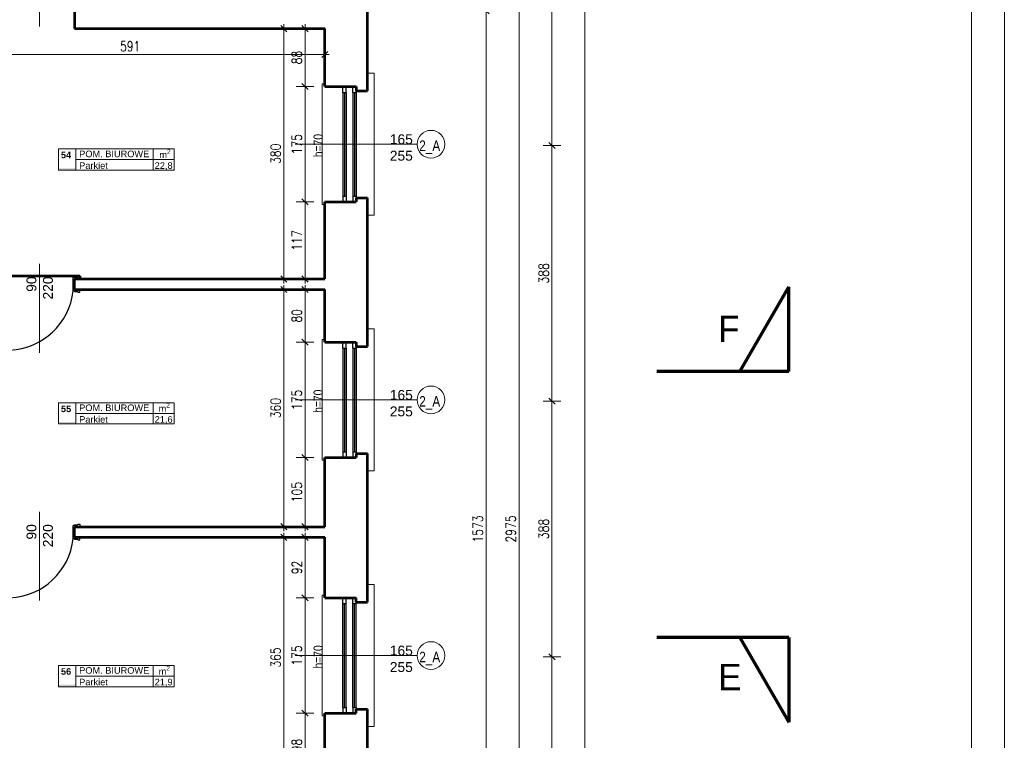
# Model space of a CAD drawing. Header units: millimetres. Extents: x 56977 to 67992, y 30187 to 42235.
# Tile 129 of 130: x 66497 to 67992, y 39825 to 40919. Entities that reach past the tile are written whole.
import ezdxf

# ---------------------------------------------------------------- set-up
doc = ezdxf.new("R2010")
doc.units = ezdxf.units.MM
doc.header["$MEASUREMENT"] = 0
doc.linetypes.add('Dashed', pattern=[400, 200, -200])
doc.layers.get('0').update_dxf_attribs({"lineweight": 13})
doc.layers.get('DEFPOINTS').update_dxf_attribs({"lineweight": 13})
doc.layers.add('AI-OKNA', color=4, linetype='Continuous')
for name, color, linetype, lineweight in [('AI-OPISY', 3, 'Continuous', 13), ('AI_MURY', 40, 'Continuous', 53), ('AI_WIDOK', 8, 'Continuous', 13), ('Lines', 7, 'Continuous', 13), ('OPISY TABELKI', 30, 'Continuous', 13), ('RAMKA', 1, 'Continuous', 13), ('wymiary', 8, 'Continuous', 13)]:
    doc.layers.add(name, color=color, linetype=linetype, lineweight=lineweight)
doc.styles.add('GENERATED_STYLE_15', font='txt')
doc.styles.add('GENERATED_STYLE_2', font='txt.shx')
doc.styles.get("Standard").update_dxf_attribs({"font": 'txt.shx'})
doc.styles.add('Style-ROMANS', font='ROMANS.shx')
doc.styles.add('WYMIAROWY-08', font='ROMANS.shx', dxfattribs={"width": 0.8})
doc.dimstyles.new('DYBY', dxfattribs={"dimscale": 100, "dimtxt": 0.15, "dimasz": 0.05, "dimexe": 0.05, "dimexo": 0.1, "dimgap": 0.05, "dimtad": 1, "dimdec": 0, "dimdsep": 46, "dimlunit": 5, "dimtxsty": 'WYMIAROWY-08', "dimblk": 'M_STRZ', "dimcen": 0.1, "dimse1": 1, "dimse2": 1, "dimclrd": 7, "dimclre": 7, "dimclrt": 1, "dimadec": 0, "dimazin": 0, "dimtfac": 1, "dimtdec": 0, "dimtmove": 2, "dimatfit": 3, "dimldrblk": 'M_STRZ', "dimfxl": 0, "dimtolj": 1, "dimarcsym": 0})

# ---------------------------------------------------------------- blocks, each defined once
blk = doc.blocks.new('M_STRZ')
for p, q in [((-1.33, 0), (1.33, 0)), ((-0.94, -0.94), (0.94, 0.94)), ((0, 2.66), (0, 0)), ((0, 0), (0, -2.66))]:
    blk.add_line(p, q)
blk = doc.blocks.new('*U284')
at = {"layer": 'DEFPOINTS', "color": 0}
for p in [(66949.5, 40905.1), (66930.5, 40817.1), (66949.5, 40817.1)]:
    blk.add_point(p, dxfattribs=at)
at = {"layer": 'wymiary', "color": 7, "lineweight": -2}
blk.add_line((66930.5, 40900.1), (66930.5, 40822.1), dxfattribs=at)
at = {"layer": 'wymiary', "color": 7, "lineweight": -2, "xscale": 5, "yscale": 5, "zscale": 5}
for p, rotation in [((66930.5, 40905.1), 90), ((66930.5, 40817.1), 270)]:
    blk.add_blockref('M_STRZ', p, dxfattribs=dict(at, rotation=rotation))
at = {"layer": 'wymiary', "color": 1, "insert": (66918, 40861.1), "char_height": 15, "attachment_point": 5, "rotation": 90, "style": 'WYMIAROWY-08'}
blk.add_mtext('88', dxfattribs=at)
blk = doc.blocks.new('*D1817')
at = {"layer": 'DEFPOINTS'}
for p in [(66949.5, 40905.1), (66943, 40871.7), (66930.5, 40817.1), (66949.5, 40817.1)]:
    blk.add_point(p, dxfattribs=at)
at = {"layer": 'wymiary', "color": 7}
blk.add_blockref('*U284', (0, 0), dxfattribs=at)
blk = doc.blocks.new('*U285')
at = {"layer": 'DEFPOINTS', "color": 0}
for p in [(66930.5, 40817.1), (66949.5, 40817.1), (66949.5, 40642.1)]:
    blk.add_point(p, dxfattribs=at)
at = {"layer": 'wymiary', "color": 7, "lineweight": -2}
blk.add_line((66930.5, 40647.1), (66930.5, 40812.1), dxfattribs=at)
at = {"layer": 'wymiary', "color": 7, "lineweight": -2, "xscale": 5, "yscale": 5, "zscale": 5}
for p, rotation in [((66930.5, 40817.1), 90), ((66930.5, 40642.1), 270)]:
    blk.add_blockref('M_STRZ', p, dxfattribs=dict(at, rotation=rotation))
at = {"layer": 'wymiary', "color": 1, "insert": (66918, 40729.6), "char_height": 15, "attachment_point": 5, "rotation": 90, "style": 'WYMIAROWY-08'}
blk.add_mtext('175', dxfattribs=at)
blk = doc.blocks.new('*D1818')
at = {"layer": 'DEFPOINTS'}
for p in [(66930.5, 40817.1), (66949.5, 40817.1), (66918, 40714.1), (66949.5, 40642.1)]:
    blk.add_point(p, dxfattribs=at)
at = {"layer": 'wymiary', "color": 7}
blk.add_blockref('*U285', (0, 0), dxfattribs=at)
blk = doc.blocks.new('*U286')
at = {"layer": 'DEFPOINTS', "color": 0}
for p in [(66949.5, 40905.1), (66776.1, 40525.1), (66898.3, 40525.1)]:
    blk.add_point(p, dxfattribs=at)
at = {"layer": 'wymiary', "color": 7, "lineweight": -2}
blk.add_line((66898.3, 40900.1), (66898.3, 40530.1), dxfattribs=at)
at = {"layer": 'wymiary', "color": 7, "lineweight": -2, "xscale": 5, "yscale": 5, "zscale": 5}
for p, rotation in [((66898.3, 40905.1), 90), ((66898.3, 40525.1), 270)]:
    blk.add_blockref('M_STRZ', p, dxfattribs=dict(at, rotation=rotation))
at = {"layer": 'wymiary', "color": 1, "insert": (66885.8, 40715.1), "char_height": 15, "attachment_point": 5, "rotation": 90, "style": 'WYMIAROWY-08'}
blk.add_mtext('380', dxfattribs=at)
blk = doc.blocks.new('*D1819')
at = {"layer": 'DEFPOINTS'}
for p in [(66949.5, 40905.1), (66910.8, 40731.4), (66776.1, 40525.1), (66898.3, 40525.1)]:
    blk.add_point(p, dxfattribs=at)
at = {"layer": 'wymiary', "color": 7}
blk.add_blockref('*U286', (0, 0), dxfattribs=at)
blk = doc.blocks.new('*U287')
at = {"layer": 'DEFPOINTS', "color": 0}
for p in [(66930.5, 40429.1), (66949.5, 40429.1), (66949.5, 40254.1)]:
    blk.add_point(p, dxfattribs=at)
at = {"layer": 'wymiary', "color": 7, "lineweight": -2}
blk.add_line((66930.5, 40259.1), (66930.5, 40424.1), dxfattribs=at)
at = {"layer": 'wymiary', "color": 7, "lineweight": -2, "xscale": 5, "yscale": 5, "zscale": 5}
for p, rotation in [((66930.5, 40429.1), 90), ((66930.5, 40254.1), 270)]:
    blk.add_blockref('M_STRZ', p, dxfattribs=dict(at, rotation=rotation))
at = {"layer": 'wymiary', "color": 1, "insert": (66918, 40341.6), "char_height": 15, "attachment_point": 5, "rotation": 90, "style": 'WYMIAROWY-08'}
blk.add_mtext('175', dxfattribs=at)
blk = doc.blocks.new('*D1820')
at = {"layer": 'DEFPOINTS'}
for p in [(66930.5, 40429.1), (66949.5, 40429.1), (66918, 40326.1), (66949.5, 40254.1)]:
    blk.add_point(p, dxfattribs=at)
at = {"layer": 'wymiary', "color": 7}
blk.add_blockref('*U287', (0, 0), dxfattribs=at)
blk = doc.blocks.new('*U288')
at = {"layer": 'DEFPOINTS', "color": 0}
for p in [(66930.5, 40254.1), (66955.5, 40254.1), (66955.5, 40149.1)]:
    blk.add_point(p, dxfattribs=at)
at = {"layer": 'wymiary', "color": 7, "lineweight": -2}
blk.add_line((66930.5, 40154.1), (66930.5, 40249.1), dxfattribs=at)
at = {"layer": 'wymiary', "color": 7, "lineweight": -2, "xscale": 5, "yscale": 5, "zscale": 5}
for p, rotation in [((66930.5, 40254.1), 90), ((66930.5, 40149.1), 270)]:
    blk.add_blockref('M_STRZ', p, dxfattribs=dict(at, rotation=rotation))
at = {"layer": 'wymiary', "color": 1, "insert": (66918, 40201.6), "char_height": 15, "attachment_point": 5, "rotation": 90, "style": 'WYMIAROWY-08'}
blk.add_mtext('105', dxfattribs=at)
blk = doc.blocks.new('*D1821')
at = {"layer": 'DEFPOINTS'}
for p in [(66930.5, 40254.1), (66955.5, 40254.1), (66918, 40186.1), (66955.5, 40149.1)]:
    blk.add_point(p, dxfattribs=at)
at = {"layer": 'wymiary', "color": 7}
blk.add_blockref('*U288', (0, 0), dxfattribs=at)
blk = doc.blocks.new('*U289')
at = {"layer": 'DEFPOINTS', "color": 0}
for p in [(66955.5, 40509.1), (66776.1, 40149.1), (66898.3, 40149.1)]:
    blk.add_point(p, dxfattribs=at)
at = {"layer": 'wymiary', "color": 7, "lineweight": -2}
blk.add_line((66898.3, 40504.1), (66898.3, 40154.1), dxfattribs=at)
at = {"layer": 'wymiary', "color": 7, "lineweight": -2, "xscale": 5, "yscale": 5, "zscale": 5}
for p, rotation in [((66898.3, 40509.1), 90), ((66898.3, 40149.1), 270)]:
    blk.add_blockref('M_STRZ', p, dxfattribs=dict(at, rotation=rotation))
at = {"layer": 'wymiary', "color": 1, "insert": (66885.8, 40329.1), "char_height": 15, "attachment_point": 5, "rotation": 90, "style": 'WYMIAROWY-08'}
blk.add_mtext('360', dxfattribs=at)
blk = doc.blocks.new('*D1822')
at = {"layer": 'DEFPOINTS'}
for p in [(66955.5, 40509.1), (66910.8, 40345.4), (66776.1, 40149.1), (66898.3, 40149.1)]:
    blk.add_point(p, dxfattribs=at)
at = {"layer": 'wymiary', "color": 7}
blk.add_blockref('*U289', (0, 0), dxfattribs=at)
blk = doc.blocks.new('*U290')
at = {"layer": 'DEFPOINTS', "color": 0}
for p in [(66955.5, 40133.1), (66930.5, 40041.1), (66955.5, 40041.1)]:
    blk.add_point(p, dxfattribs=at)
at = {"layer": 'wymiary', "color": 7, "lineweight": -2}
blk.add_line((66930.5, 40128.1), (66930.5, 40046.1), dxfattribs=at)
at = {"layer": 'wymiary', "color": 7, "lineweight": -2, "xscale": 5, "yscale": 5, "zscale": 5}
for p, rotation in [((66930.5, 40133.1), 90), ((66930.5, 40041.1), 270)]:
    blk.add_blockref('M_STRZ', p, dxfattribs=dict(at, rotation=rotation))
at = {"layer": 'wymiary', "color": 1, "insert": (66918, 40087.1), "char_height": 15, "attachment_point": 5, "rotation": 90, "style": 'WYMIAROWY-08'}
blk.add_mtext('92', dxfattribs=at)
blk = doc.blocks.new('*D1823')
at = {"layer": 'DEFPOINTS'}
for p in [(66955.5, 40133.1), (66943, 40097.7), (66930.5, 40041.1), (66955.5, 40041.1)]:
    blk.add_point(p, dxfattribs=at)
at = {"layer": 'wymiary', "color": 7}
blk.add_blockref('*U290', (0, 0), dxfattribs=at)
blk = doc.blocks.new('*U291')
at = {"layer": 'DEFPOINTS', "color": 0}
for p in [(66930.5, 40041.1), (66949.5, 40041.1), (66949.5, 39866.1)]:
    blk.add_point(p, dxfattribs=at)
at = {"layer": 'wymiary', "color": 7, "lineweight": -2}
blk.add_line((66930.5, 39871.1), (66930.5, 40036.1), dxfattribs=at)
at = {"layer": 'wymiary', "color": 7, "lineweight": -2, "xscale": 5, "yscale": 5, "zscale": 5}
for p, rotation in [((66930.5, 40041.1), 90), ((66930.5, 39866.1), 270)]:
    blk.add_blockref('M_STRZ', p, dxfattribs=dict(at, rotation=rotation))
at = {"layer": 'wymiary', "color": 1, "insert": (66918, 39953.6), "char_height": 15, "attachment_point": 5, "rotation": 90, "style": 'WYMIAROWY-08'}
blk.add_mtext('175', dxfattribs=at)
blk = doc.blocks.new('*D1824')
at = {"layer": 'DEFPOINTS'}
for p in [(66930.5, 40041.1), (66949.5, 40041.1), (66918, 39938.1), (66949.5, 39866.1)]:
    blk.add_point(p, dxfattribs=at)
at = {"layer": 'wymiary', "color": 7}
blk.add_blockref('*U291', (0, 0), dxfattribs=at)
blk = doc.blocks.new('*U292')
at = {"layer": 'DEFPOINTS', "color": 0}
for p in [(66930.5, 39866.1), (66955.5, 39866.1), (66955.5, 39768.1)]:
    blk.add_point(p, dxfattribs=at)
at = {"layer": 'wymiary', "color": 7, "lineweight": -2}
blk.add_line((66930.5, 39773.1), (66930.5, 39861.1), dxfattribs=at)
at = {"layer": 'wymiary', "color": 7, "lineweight": -2, "xscale": 5, "yscale": 5, "zscale": 5}
for p, rotation in [((66930.5, 39866.1), 90), ((66930.5, 39768.1), 270)]:
    blk.add_blockref('M_STRZ', p, dxfattribs=dict(at, rotation=rotation))
at = {"layer": 'wymiary', "color": 1, "insert": (66918, 39817.1), "char_height": 15, "attachment_point": 5, "rotation": 90, "style": 'WYMIAROWY-08'}
blk.add_mtext('98', dxfattribs=at)
blk = doc.blocks.new('*D1825')
at = {"layer": 'DEFPOINTS'}
for p in [(66930.5, 39866.1), (66955.5, 39866.1), (66918, 39806.4), (66955.5, 39768.1)]:
    blk.add_point(p, dxfattribs=at)
at = {"layer": 'wymiary', "color": 7}
blk.add_blockref('*U292', (0, 0), dxfattribs=at)
blk = doc.blocks.new('*U293')
at = {"layer": 'DEFPOINTS', "color": 0}
for p in [(66955.5, 40133.1), (66776.1, 39768.1), (66898.3, 39768.1)]:
    blk.add_point(p, dxfattribs=at)
at = {"layer": 'wymiary', "color": 7, "lineweight": -2}
blk.add_line((66898.3, 40128.1), (66898.3, 39773.1), dxfattribs=at)
at = {"layer": 'wymiary', "color": 7, "lineweight": -2, "xscale": 5, "yscale": 5, "zscale": 5}
for p, rotation in [((66898.3, 40133.1), 90), ((66898.3, 39768.1), 270)]:
    blk.add_blockref('M_STRZ', p, dxfattribs=dict(at, rotation=rotation))
at = {"layer": 'wymiary', "color": 1, "insert": (66885.8, 39950.6), "char_height": 15, "attachment_point": 5, "rotation": 90, "style": 'WYMIAROWY-08'}
blk.add_mtext('365', dxfattribs=at)
blk = doc.blocks.new('*D1826')
at = {"layer": 'DEFPOINTS'}
for p in [(66955.5, 40133.1), (66910.8, 39966.9), (66776.1, 39768.1), (66898.3, 39768.1)]:
    blk.add_point(p, dxfattribs=at)
at = {"layer": 'wymiary', "color": 7}
blk.add_blockref('*U293', (0, 0), dxfattribs=at)
blk = doc.blocks.new('*U367')
at = {"layer": 'DEFPOINTS', "color": 0}
for p in [(66369.5, 40865.8), (66369.5, 40842.2), (66960.5, 40842.2)]:
    blk.add_point(p, dxfattribs=at)
at = {"layer": 'wymiary', "color": 7, "lineweight": -2}
blk.add_line((66955.5, 40865.8), (66374.5, 40865.8), dxfattribs=at)
at = {"layer": 'wymiary', "color": 7, "lineweight": -2, "xscale": 5, "yscale": 5, "zscale": 5}
for p, rotation in [((66369.5, 40865.8), 180.0000000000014), ((66960.5, 40865.8), 1.438849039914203e-12)]:
    blk.add_blockref('M_STRZ', p, dxfattribs=dict(at, rotation=rotation))
at = {"layer": 'wymiary', "color": 1, "insert": (66665, 40878.3), "char_height": 15, "attachment_point": 5, "style": 'WYMIAROWY-08'}
blk.add_mtext('591', dxfattribs=at)
blk = doc.blocks.new('*D1900')
at = {"layer": 'DEFPOINTS'}
for p in [(66369.5, 40865.8), (66681.4, 40853.3), (66369.5, 40842.2), (66960.5, 40842.2)]:
    blk.add_point(p, dxfattribs=at)
at = {"layer": 'wymiary', "color": 7}
blk.add_blockref('*U367', (0, 0), dxfattribs=at)
blk = doc.blocks.new('*U754')
at = {"layer": 'DEFPOINTS', "color": 0}
for p in [(66930.5, 40642.1), (66949.5, 40642.1), (66949.5, 40525.1)]:
    blk.add_point(p, dxfattribs=at)
at = {"layer": 'wymiary', "color": 7, "lineweight": -2}
blk.add_line((66930.5, 40530.1), (66930.5, 40637.1), dxfattribs=at)
at = {"layer": 'wymiary', "color": 7, "lineweight": -2, "xscale": 5, "yscale": 5, "zscale": 5}
for p, rotation in [((66930.5, 40642.1), 90), ((66930.5, 40525.1), 270)]:
    blk.add_blockref('M_STRZ', p, dxfattribs=dict(at, rotation=rotation))
at = {"layer": 'wymiary', "color": 1, "insert": (66918, 40583.6), "char_height": 15, "attachment_point": 5, "rotation": 90, "style": 'WYMIAROWY-08'}
blk.add_mtext('117', dxfattribs=at)
blk = doc.blocks.new('*D2287')
at = {"layer": 'DEFPOINTS'}
for p in [(66930.5, 40642.1), (66949.5, 40642.1), (66918, 40568.1), (66949.5, 40525.1)]:
    blk.add_point(p, dxfattribs=at)
at = {"layer": 'wymiary', "color": 7}
blk.add_blockref('*U754', (0, 0), dxfattribs=at)
blk = doc.blocks.new('*U755')
at = {"layer": 'DEFPOINTS', "color": 0}
for p in [(66930.5, 40509.1), (66949.5, 40509.1), (66949.5, 40429.1)]:
    blk.add_point(p, dxfattribs=at)
at = {"layer": 'wymiary', "color": 7, "lineweight": -2}
blk.add_line((66930.5, 40434.1), (66930.5, 40504.1), dxfattribs=at)
at = {"layer": 'wymiary', "color": 7, "lineweight": -2, "xscale": 5, "yscale": 5, "zscale": 5}
for p, rotation in [((66930.5, 40509.1), 90), ((66930.5, 40429.1), 270)]:
    blk.add_blockref('M_STRZ', p, dxfattribs=dict(at, rotation=rotation))
at = {"layer": 'wymiary', "color": 1, "insert": (66918, 40469.1), "char_height": 15, "attachment_point": 5, "rotation": 90, "style": 'WYMIAROWY-08'}
blk.add_mtext('80', dxfattribs=at)
blk = doc.blocks.new('*D2288')
at = {"layer": 'DEFPOINTS'}
for p in [(66930.5, 40509.1), (66949.5, 40509.1), (66918, 40458.4), (66949.5, 40429.1)]:
    blk.add_point(p, dxfattribs=at)
at = {"layer": 'wymiary', "color": 7}
blk.add_blockref('*U755', (0, 0), dxfattribs=at)
blk = doc.blocks.new('*U1464')
at = {"layer": 'DEFPOINTS', "color": 0}
for p in [(67205.3, 40932.1), (67205.3, 40932.1), (67205.3, 39359.1)]:
    blk.add_point(p, dxfattribs=at)
at = {"layer": 'wymiary', "color": 7, "lineweight": -2}
blk.add_line((67205.3, 39364.1), (67205.3, 40927.1), dxfattribs=at)
at = {"layer": 'wymiary', "color": 7, "lineweight": -2, "xscale": 5, "yscale": 5, "zscale": 5}
for p, rotation in [((67205.3, 40932.1), 90), ((67205.3, 39359.1), 270)]:
    blk.add_blockref('M_STRZ', p, dxfattribs=dict(at, rotation=rotation))
at = {"layer": 'wymiary', "color": 1, "insert": (67192.8, 40145.6), "char_height": 15, "attachment_point": 5, "rotation": 90, "style": 'WYMIAROWY-08'}
blk.add_mtext('1573', dxfattribs=at)
blk = doc.blocks.new('*D2995')
at = {"layer": 'DEFPOINTS'}
for p in [(67205.3, 40932.1), (67205.3, 40932.1), (67192.8, 40124.4), (67205.3, 39359.1)]:
    blk.add_point(p, dxfattribs=at)
at = {"layer": 'wymiary', "color": 7}
blk.add_blockref('*U1464', (0, 0), dxfattribs=at)
blk = doc.blocks.new('*U1472')
at = {"layer": 'DEFPOINTS', "color": 0}
for p in [(67255.3, 41633.1), (67255.3, 41633.1), (67255.3, 38658.1)]:
    blk.add_point(p, dxfattribs=at)
at = {"layer": 'wymiary', "color": 7, "lineweight": -2}
blk.add_line((67255.3, 38663.1), (67255.3, 41628.1), dxfattribs=at)
at = {"layer": 'wymiary', "color": 7, "lineweight": -2, "xscale": 5, "yscale": 5, "zscale": 5}
for p, rotation in [((67255.3, 41633.1), 90), ((67255.3, 38658.1), 270)]:
    blk.add_blockref('M_STRZ', p, dxfattribs=dict(at, rotation=rotation))
at = {"layer": 'wymiary', "color": 1, "insert": (67242.8, 40145.6), "char_height": 15, "attachment_point": 5, "rotation": 90, "style": 'WYMIAROWY-08'}
blk.add_mtext('2975', dxfattribs=at)
blk = doc.blocks.new('*D3003')
at = {"layer": 'DEFPOINTS'}
for p in [(67255.3, 41633.1), (67255.3, 41633.1), (67242.8, 40123.6), (67255.3, 38658.1)]:
    blk.add_point(p, dxfattribs=at)
at = {"layer": 'wymiary', "color": 7}
blk.add_blockref('*U1472', (0, 0), dxfattribs=at)
blk = doc.blocks.new('*U1498')
at = {"layer": 'DEFPOINTS', "color": 0}
for p in [(67305.3, 39951.6), (67305.3, 39951.6), (67305.3, 39563.6)]:
    blk.add_point(p, dxfattribs=at)
at = {"layer": 'wymiary', "color": 7, "lineweight": -2}
blk.add_line((67305.3, 39568.6), (67305.3, 39946.6), dxfattribs=at)
at = {"layer": 'wymiary', "color": 7, "lineweight": -2, "xscale": 5, "yscale": 5, "zscale": 5}
for p, rotation in [((67305.3, 39951.6), 90), ((67305.3, 39563.6), 270)]:
    blk.add_blockref('M_STRZ', p, dxfattribs=dict(at, rotation=rotation))
at = {"layer": 'wymiary', "color": 1, "insert": (67292.8, 39757.6), "char_height": 15, "attachment_point": 5, "rotation": 90, "style": 'WYMIAROWY-08'}
blk.add_mtext('388', dxfattribs=at)
blk = doc.blocks.new('*D3029')
at = {"layer": 'DEFPOINTS'}
for p in [(67305.3, 39951.6), (67305.3, 39951.6), (67292.8, 39741.3), (67305.3, 39563.6)]:
    blk.add_point(p, dxfattribs=at)
at = {"layer": 'wymiary', "color": 7}
blk.add_blockref('*U1498', (0, 0), dxfattribs=at)
blk = doc.blocks.new('*U1499')
at = {"layer": 'DEFPOINTS', "color": 0}
for p in [(67305.3, 40339.6), (67305.3, 40339.6), (67305.3, 39951.6)]:
    blk.add_point(p, dxfattribs=at)
at = {"layer": 'wymiary', "color": 7, "lineweight": -2}
blk.add_line((67305.3, 39956.6), (67305.3, 40334.6), dxfattribs=at)
at = {"layer": 'wymiary', "color": 7, "lineweight": -2, "xscale": 5, "yscale": 5, "zscale": 5}
for p, rotation in [((67305.3, 40339.6), 90), ((67305.3, 39951.6), 270)]:
    blk.add_blockref('M_STRZ', p, dxfattribs=dict(at, rotation=rotation))
at = {"layer": 'wymiary', "color": 1, "insert": (67292.8, 40145.6), "char_height": 15, "attachment_point": 5, "rotation": 90, "style": 'WYMIAROWY-08'}
blk.add_mtext('388', dxfattribs=at)
blk = doc.blocks.new('*D3030')
at = {"layer": 'DEFPOINTS'}
for p in [(67305.3, 40339.6), (67305.3, 40339.6), (67292.8, 40129.3), (67305.3, 39951.6)]:
    blk.add_point(p, dxfattribs=at)
at = {"layer": 'wymiary', "color": 7}
blk.add_blockref('*U1499', (0, 0), dxfattribs=at)
blk = doc.blocks.new('*U1500')
at = {"layer": 'DEFPOINTS', "color": 0}
for p in [(67305.3, 40727.6), (67305.3, 40727.6), (67305.3, 40339.6)]:
    blk.add_point(p, dxfattribs=at)
at = {"layer": 'wymiary', "color": 7, "lineweight": -2}
blk.add_line((67305.3, 40344.6), (67305.3, 40722.6), dxfattribs=at)
at = {"layer": 'wymiary', "color": 7, "lineweight": -2, "xscale": 5, "yscale": 5, "zscale": 5}
for p, rotation in [((67305.3, 40727.6), 90), ((67305.3, 40339.6), 270)]:
    blk.add_blockref('M_STRZ', p, dxfattribs=dict(at, rotation=rotation))
at = {"layer": 'wymiary', "color": 1, "insert": (67292.8, 40533.6), "char_height": 15, "attachment_point": 5, "rotation": 90, "style": 'WYMIAROWY-08'}
blk.add_mtext('388', dxfattribs=at)
blk = doc.blocks.new('*D3031')
at = {"layer": 'DEFPOINTS'}
for p in [(67305.3, 40727.6), (67305.3, 40727.6), (67292.8, 40517.3), (67305.3, 40339.6)]:
    blk.add_point(p, dxfattribs=at)
at = {"layer": 'wymiary', "color": 7}
blk.add_blockref('*U1500', (0, 0), dxfattribs=at)
blk = doc.blocks.new('*U1501')
at = {"layer": 'DEFPOINTS', "color": 0}
for p in [(67305.3, 41282.6), (67305.3, 41282.6), (67305.3, 40727.6)]:
    blk.add_point(p, dxfattribs=at)
at = {"layer": 'wymiary', "color": 7, "lineweight": -2}
blk.add_line((67305.3, 40732.6), (67305.3, 41277.6), dxfattribs=at)
at = {"layer": 'wymiary', "color": 7, "lineweight": -2, "xscale": 5, "yscale": 5, "zscale": 5}
for p, rotation in [((67305.3, 41282.6), 90), ((67305.3, 40727.6), 270)]:
    blk.add_blockref('M_STRZ', p, dxfattribs=dict(at, rotation=rotation))
at = {"layer": 'wymiary', "color": 1, "insert": (67292.8, 41005.1), "char_height": 15, "attachment_point": 5, "rotation": 90, "style": 'WYMIAROWY-08'}
blk.add_mtext('555', dxfattribs=at)
blk = doc.blocks.new('*D3032')
at = {"layer": 'DEFPOINTS'}
for p in [(67305.3, 41282.6), (67305.3, 41282.6), (67292.8, 40988.8), (67305.3, 40727.6)]:
    blk.add_point(p, dxfattribs=at)
at = {"layer": 'wymiary', "color": 7}
blk.add_blockref('*U1501', (0, 0), dxfattribs=at)
blk = doc.blocks.new('*U1503')
at = {"layer": 'DEFPOINTS', "color": 0}
for p in [(67355.3, 41633.1), (67355.3, 41633.1), (67355.3, 31019.1)]:
    blk.add_point(p, dxfattribs=at)
at = {"layer": 'wymiary', "color": 7, "lineweight": -2}
blk.add_line((67355.3, 31024.1), (67355.3, 41628.1), dxfattribs=at)
at = {"layer": 'wymiary', "color": 7, "lineweight": -2, "xscale": 5, "yscale": 5, "zscale": 5}
for p, rotation in [((67355.3, 41633.1), 90), ((67355.3, 31019.1), 270)]:
    blk.add_blockref('M_STRZ', p, dxfattribs=dict(at, rotation=rotation))
at = {"layer": 'wymiary', "color": 1, "insert": (67342.8, 36326.1), "char_height": 15, "attachment_point": 5, "rotation": 90, "style": 'WYMIAROWY-08'}
blk.add_mtext('10614', dxfattribs=at)
blk = doc.blocks.new('*D3034')
at = {"layer": 'DEFPOINTS'}
for p in [(67355.3, 41633.1), (67355.3, 41633.1), (67342.8, 36299.2), (67355.3, 31019.1)]:
    blk.add_point(p, dxfattribs=at)
at = {"layer": 'wymiary', "color": 7}
blk.add_blockref('*U1503', (0, 0), dxfattribs=at)

msp = doc.modelspace()

# ---------------------------------------------------------------- hatches: boundary and pattern name
at = {"layer": 'OPISY TABELKI', "extrusion": (0, 0, -1)}
for points in [[(-66582.6, 40690.2), (-66582.6, 40693.2), (-66556.2, 40693.2), (-66556.2, 40690.2)], [(-66582.6, 40305), (-66582.6, 40307.9), (-66556.2, 40307.9), (-66556.2, 40305)], [(-66582.6, 39906.3), (-66582.6, 39909.3), (-66556.2, 39909.3), (-66556.2, 39906.3)]]:
    msp.add_hatch(color=256, dxfattribs=at).paths.add_polyline_path(points, flags=16)

# ---------------------------------------------------------------- linework, layer by layer
at = {"layer": 'AI-OKNA'}
for p, q in [((66988, 40808.3), (66988, 40817.1)), ((66988, 40808.3), (66993, 40808.3)), ((66988, 40808.3), (66988, 40650.8)), ((66990.5, 40808.3), (66990.5, 40650.8)), ((66993, 40808.3), (66993, 40817.1)), ((66993, 40808.3), (66993, 40650.8)), ((67003, 40808.3), (67003, 40817.1)), ((67003, 40808.3), (67008, 40808.3)), ((67003, 40808.3), (67003, 40650.8)), ((67005.5, 40808.3), (67005.5, 40650.8)), ((67008, 40808.3), (67008, 40810.8)), ((67008, 40808.3), (67008, 40650.8)), ((66988, 40650.8), (66988, 40642.1)), ((66988, 40650.8), (66993, 40650.8)), ((66993, 40650.8), (66993, 40642.1)), ((67003, 40650.8), (67003, 40642.1)), ((67003, 40650.8), (67008, 40650.8)), ((67008, 40650.8), (67008, 40648.3)), ((66580.5, 40527.1), (66578.5, 40527.1)), ((66578.5, 40507.1), (66578.5, 40527.1)), ((66580.5, 40528.1), (66580.5, 40527.1)), ((66580.5, 40528.1), (66585.5, 40528.1)), ((66580.5, 40521.6), (66580.5, 40516.6)), ((66585.5, 40529.1), (66585.5, 40528.1)), ((66585.5, 40529.1), (66588.5, 40529.1)), ((66588.5, 40529.1), (66588.5, 40525.1)), ((66580.5, 40507.1), (66578.5, 40507.1)), ((66580.5, 40506.1), (66580.5, 40507.1)), ((66588.5, 40505.1), (66588.5, 40509.1)), ((66580.5, 40506.1), (66585.5, 40506.1)), ((66585.5, 40505.1), (66585.5, 40506.1)), ((66585.5, 40505.1), (66588.5, 40505.1)), ((66988, 40420.3), (66988, 40429.1)), ((66988, 40420.3), (66993, 40420.3)), ((66988, 40420.3), (66988, 40262.8)), ((66990.5, 40420.3), (66990.5, 40262.8)), ((66993, 40420.3), (66993, 40429.1)), ((66993, 40420.3), (66993, 40262.8)), ((67003, 40420.3), (67003, 40429.1)), ((67003, 40420.3), (67008, 40420.3)), ((67003, 40420.3), (67003, 40262.8)), ((67005.5, 40420.3), (67005.5, 40262.8)), ((67008, 40420.3), (67008, 40422.8)), ((67008, 40420.3), (67008, 40262.8)), ((66988, 40262.8), (66988, 40254.1)), ((66988, 40262.8), (66993, 40262.8)), ((66993, 40262.8), (66993, 40254.1)), ((67003, 40262.8), (67003, 40254.1)), ((67003, 40262.8), (67008, 40262.8)), ((67008, 40262.8), (67008, 40260.3)), ((66580.5, 40151.1), (66578.5, 40151.1)), ((66578.5, 40131.1), (66578.5, 40151.1)), ((66580.5, 40152.1), (66580.5, 40151.1)), ((66580.5, 40152.1), (66585.5, 40152.1)), ((66585.5, 40153.1), (66585.5, 40152.1)), ((66585.5, 40153.1), (66588.5, 40153.1)), ((66588.5, 40153.1), (66588.5, 40149.1)), ((66580.5, 40145.6), (66580.5, 40140.6)), ((66588.5, 40129.1), (66588.5, 40133.1)), ((66580.5, 40131.1), (66578.5, 40131.1)), ((66580.5, 40130.1), (66580.5, 40131.1)), ((66580.5, 40130.1), (66585.5, 40130.1)), ((66585.5, 40129.1), (66585.5, 40130.1)), ((66585.5, 40129.1), (66588.5, 40129.1)), ((66988, 40032.3), (66988, 40041.1)), ((66988, 40032.3), (66993, 40032.3)), ((66988, 39874.8), (66988, 40032.3)), ((66990.5, 39874.8), (66990.5, 40032.3)), ((66993, 40032.3), (66993, 40041.1)), ((66993, 39874.8), (66993, 40032.3)), ((67003, 40032.3), (67003, 40041.1)), ((67003, 40032.3), (67008, 40032.3)), ((67003, 39874.8), (67003, 40032.3)), ((67005.5, 39874.8), (67005.5, 40032.3)), ((67008, 40032.3), (67008, 40034.8)), ((67008, 39874.8), (67008, 40032.3)), ((66988, 39874.8), (66988, 39866.1)), ((66988, 39874.8), (66993, 39874.8)), ((66993, 39874.8), (66993, 39866.1)), ((67003, 39874.8), (67003, 39866.1)), ((67003, 39874.8), (67008, 39874.8)), ((67008, 39874.8), (67008, 39872.3))]:
    msp.add_line(p, q, dxfattribs=at)
for centre in [(66477.9, 40518.2), (66477.9, 40142.2)]:
    msp.add_arc(centre, 101.2, 272.6055, 353.6993, dxfattribs=at)
at = {"layer": 'AI-OPISY'}
for p, q in [((66527.5, 40908.3), (66527.5, 41043.2)), ((67100.6, 40729.6), (66915.5, 40729.6)), ((66527.5, 40547.9), (66527.5, 40413)), ((67100.6, 40341.6), (66915.5, 40341.6)), ((66527.5, 40171.9), (66527.5, 40037)), ((67100.6, 39953.6), (66915.5, 39953.6))]:
    msp.add_line(p, q, dxfattribs=at)
for centre in [(67121.6, 40729.6), (67121.6, 40341.6), (67121.6, 39953.6)]:
    msp.add_circle(centre, 21, dxfattribs=at)
at = {"layer": 'AI_MURY'}
for p, q in [((66580.5, 40947.1), (66580.5, 40905.1)), ((67025.5, 40810.8), (67025.5, 40932.1)), ((66580.5, 40905.1), (66960.5, 40905.1)), ((66960.5, 40817.1), (66960.5, 40905.1)), ((66960.5, 40817.1), (67008, 40817.1)), ((67008, 40817.1), (67008, 40810.8)), ((67008, 40810.8), (67025.5, 40810.8)), ((66960.5, 40642.1), (67008, 40642.1)), ((66960.5, 40525.1), (66960.5, 40642.1)), ((67008, 40648.3), (67025.5, 40648.3)), ((67008, 40648.3), (67008, 40642.1)), ((67025.5, 40422.8), (67025.5, 40648.3)), ((66472.5, 40530.1), (66588.5, 40530.1)), ((66580.5, 40509.1), (66580.5, 40525.1)), ((66580.5, 40525.1), (66960.5, 40525.1)), ((66588.5, 40530.1), (66588.5, 40525.1)), ((66580.5, 40509.1), (66960.5, 40509.1)), ((66960.5, 40429.1), (66960.5, 40509.1)), ((66960.5, 40429.1), (67008, 40429.1)), ((67008, 40429.1), (67008, 40422.8)), ((67008, 40422.8), (67025.5, 40422.8)), ((66960.5, 40254.1), (67008, 40254.1)), ((66960.5, 40149.1), (66960.5, 40254.1)), ((67008, 40260.3), (67025.5, 40260.3)), ((67008, 40260.3), (67008, 40254.1)), ((67025.5, 40034.8), (67025.5, 40260.3)), ((66580.5, 40133.1), (66580.5, 40149.1)), ((66580.5, 40149.1), (66960.5, 40149.1)), ((66580.5, 40133.1), (66960.5, 40133.1)), ((66960.5, 40041.1), (66960.5, 40133.1)), ((66960.5, 40041.1), (67008, 40041.1)), ((67008, 40034.8), (67008, 40041.1)), ((67008, 40034.8), (67025.5, 40034.8)), ((66960.5, 39866.1), (67008, 39866.1)), ((66960.5, 39768.1), (66960.5, 39866.1)), ((67008, 39872.3), (67025.5, 39872.3)), ((67008, 39866.1), (67008, 39872.3)), ((67025.5, 39646.8), (67025.5, 39872.3))]:
    msp.add_line(p, q, dxfattribs=at)
at = {"layer": 'AI_WIDOK', "color": 12, "linetype": 'Continuous', "lineweight": 70}
for p, q in [((67590.7, 40384.9), (67664.7, 40513.1)), ((67664.7, 40384.9), (67664.7, 40513.1)), ((67590.7, 39981), (67664.7, 39852.7)), ((67664.7, 39981), (67664.7, 39852.7))]:
    msp.add_line(p, q, dxfattribs=at)
at = {"layer": 'AI_WIDOK', "color": 12, "linetype": 'Dashed', "lineweight": 70}
for p, q in [((67664.7, 40384.9), (67420, 40384.9)), ((67664.7, 39981), (67420, 39981))]:
    msp.add_line(p, q, dxfattribs=at)
at = {"layer": 'Lines', "color": 251, "linetype": 'Continuous'}
for p, q in [((67035.5, 40837.5), (67025.5, 40837.5)), ((67035.5, 40837.5), (67035.5, 40621.7)), ((66956.5, 40821.1), (66956.5, 40638.1)), ((66960.5, 40821.1), (66956.5, 40821.1)), ((66960.5, 40638.1), (66956.5, 40638.1)), ((67035.5, 40621.7), (67025.5, 40621.7)), ((67035.5, 40449.5), (67025.5, 40449.5)), ((67035.5, 40449.5), (67035.5, 40233.7)), ((66956.5, 40433.1), (66956.5, 40250.1)), ((66960.5, 40433.1), (66956.5, 40433.1)), ((66960.5, 40250.1), (66956.5, 40250.1)), ((67035.5, 40233.7), (67025.5, 40233.7)), ((67035.5, 40061.5), (67025.5, 40061.5)), ((67035.5, 39845.7), (67035.5, 40061.5)), ((66960.5, 40045.1), (66956.5, 40045.1)), ((66956.5, 39862.1), (66956.5, 40045.1)), ((66960.5, 39862.1), (66956.5, 39862.1)), ((67035.5, 39845.7), (67025.5, 39845.7))]:
    msp.add_line(p, q, dxfattribs=at)
at = {"layer": 'OPISY TABELKI'}
for p, q in [((66556.2, 40722.5), (66731.9, 40722.5)), ((66556.2, 40722.5), (66556.2, 40690.2)), ((66582.6, 40722.5), (66582.6, 40690.2)), ((66700.1, 40722.5), (66700.1, 40690.2)), ((66731.9, 40722.5), (66731.9, 40690.2)), ((66582.6, 40706.4), (66731.9, 40706.4)), ((66556.2, 40690.2), (66731.9, 40690.2)), ((66556.2, 40337.2), (66731.9, 40337.2)), ((66556.2, 40337.2), (66556.2, 40305)), ((66582.6, 40337.2), (66582.6, 40305)), ((66700.1, 40337.2), (66700.1, 40305)), ((66731.9, 40337.2), (66731.9, 40305)), ((66582.6, 40321.1), (66731.9, 40321.1)), ((66556.2, 40305), (66731.9, 40305)), ((66556.2, 39938.6), (66731.9, 39938.6)), ((66556.2, 39938.6), (66556.2, 39906.3)), ((66582.6, 39938.6), (66582.6, 39906.3)), ((66700.1, 39938.6), (66700.1, 39906.3)), ((66731.9, 39938.6), (66731.9, 39906.3)), ((66582.6, 39922.4), (66731.9, 39922.4)), ((66556.2, 39906.3), (66731.9, 39906.3))]:
    msp.add_line(p, q, dxfattribs=at)
at = {"layer": 'RAMKA', "color": 1, "linetype": 'Continuous'}
for p, q in [((67992, 30186.8), (67992, 42234.6)), ((67942, 30236.8), (67942, 42184.6))]:
    msp.add_line(p, q, dxfattribs=at)

# ---------------------------------------------------------------- texts
at = {"layer": 'AI-OPISY', "char_height": 14, "attachment_point": 7, "rotation": 90, "line_spacing_factor": 0.722892, "style": 'WYMIAROWY-08'}
for insert in [(66957.5, 40709.9), (66957.5, 40321.9), (66957.5, 39933.9)]:
    msp.add_mtext('\\fArial|b0|i0|c238|p39;h=70', dxfattribs=dict(at, insert=insert))
at = {"layer": 'AI-OPISY', "char_height": 15, "width": 45.29, "attachment_point": 8}
for insert in [(67076.6, 40704.4), (67076.6, 40316.4), (67076.6, 39928.4)]:
    msp.add_mtext('\\fArial|b0|i0|c238|p39;165\\P255', dxfattribs=dict(at, insert=insert))
at = {"layer": 'AI-OPISY', "char_height": 16, "width": 20.64, "attachment_point": 7, "style": 'WYMIAROWY-08'}
for insert in [(67103.8, 40714.7), (67103.8, 40326.7), (67103.8, 39938.7)]:
    msp.add_mtext('\\fArial|b0|i0|c238|p39;2_A', dxfattribs=dict(at, insert=insert))
at = {"layer": 'AI-OPISY', "char_height": 15, "width": 45.29, "attachment_point": 3, "rotation": 90}
for insert in [(66507.6, 40528.9), (66507.6, 40152.9)]:
    msp.add_mtext('\\fArial|b0|i0|c238|p39;90\\P220', dxfattribs=dict(at, insert=insert))
at = {"layer": 'AI_WIDOK', "color": 7, "char_height": 40, "width": 137.785, "attachment_point": 1, "style": 'GENERATED_STYLE_15'}
for s, insert in [('F', (67557.4, 40469.5)), ('E', (67557.4, 39940.9))]:
    msp.add_mtext(s, dxfattribs=dict(at, insert=insert))
at = {"layer": 'OPISY TABELKI', "color": 7, "char_height": 10, "width": 168.659, "attachment_point": 1, "style": 'GENERATED_STYLE_2'}
for s, insert in [('\\fArial|b1|i0|c238|p39;54', (66559.9, 40718.3)), ('\\fArial|b0|i0|c238|p39;POM. BIUROWE       ', (66587.6, 40719.9)), ('\\A1;\\fArial|b0|i0|c238|p39;m\\H7.000000;\\S2^  ;', (66709.3, 40722.1)), ('\\fArial|b0|i0|c238|p39;Parkiet          ', (66587.6, 40702.2)), ('\\fArial|b0|i0|c238|p39;22,8          ', (66702.2, 40702.2)), ('\\fArial|b1|i0|c238|p39;55', (66559.9, 40333)), ('\\fArial|b0|i0|c238|p39;POM. BIUROWE       ', (66587.6, 40334.6)), ('\\A1;\\fArial|b0|i0|c238|p39;m\\H7.000000;\\S2^  ;', (66708.1, 40336.9)), ('\\fArial|b0|i0|c238|p39;Parkiet          ', (66587.6, 40316.9)), ('\\fArial|b0|i0|c238|p39;21,6         ', (66702.2, 40316.9)), ('\\fArial|b1|i0|c238|p39;56', (66559.9, 39934.4)), ('\\fArial|b0|i0|c238|p39;POM. BIUROWE       ', (66587.6, 39936)), ('\\A1;\\fArial|b0|i0|c238|p39;m\\H7.000000;\\S2^  ;', (66708.3, 39938)), ('\\fArial|b0|i0|c238|p39;Parkiet          ', (66587.6, 39918.3)), ('\\fArial|b0|i0|c238|p39;21,9            ', (66702.2, 39918.3))]:
    msp.add_mtext(s, dxfattribs=dict(at, insert=insert))

# ---------------------------------------------------------------- dimensions: what is measured, and where the dimension line sits
at = {"layer": 'wymiary', "color": 7}
for base, p1, p2, angle, picture, middle in [((67255.3, 41633.1), (67255.3, 38658.1), (67255.3, 41633.1), 90, '*D3003', (67242.8, 40123.6)), ((67355.3, 41633.1), (67355.3, 31019.1), (67355.3, 41633.1), 90, '*D3034', (67342.8, 36299.2)), ((67305.3, 41282.6), (67305.3, 40727.6), (67305.3, 41282.6), 90, '*D3032', (67292.8, 40988.8)), ((67205.3, 40932.1), (67205.3, 39359.1), (67205.3, 40932.1), 90, '*D2995', (67192.8, 40124.4)), ((66898.3, 40525.1), (66949.5, 40905.1), (66776.1, 40525.1), 270, '*D1819', (66910.8, 40731.4)), ((66930.5, 40817.1), (66949.5, 40905.1), (66949.5, 40817.1), 270, '*D1817', (66943, 40871.7)), ((66369.5, 40865.8), (66960.5, 40842.2), (66369.5, 40842.2), 180, '*D1900', (66681.4, 40853.3)), ((66930.5, 40817.1), (66949.5, 40642.1), (66949.5, 40817.1), 90, '*D1818', (66918, 40714.1)), ((67305.3, 40727.6), (67305.3, 40339.6), (67305.3, 40727.6), 90, '*D3031', (67292.8, 40517.3)), ((66930.5, 40642.1), (66949.5, 40525.1), (66949.5, 40642.1), 90, '*D2287', (66918, 40568.1)), ((66898.3, 40149.1), (66955.5, 40509.1), (66776.1, 40149.1), 270, '*D1822', (66910.8, 40345.4)), ((66930.5, 40509.1), (66949.5, 40429.1), (66949.5, 40509.1), 90, '*D2288', (66918, 40458.4)), ((66930.5, 40429.1), (66949.5, 40254.1), (66949.5, 40429.1), 90, '*D1820', (66918, 40326.1)), ((67305.3, 40339.6), (67305.3, 39951.6), (67305.3, 40339.6), 90, '*D3030', (67292.8, 40129.3)), ((66930.5, 40254.1), (66955.5, 40149.1), (66955.5, 40254.1), 90, '*D1821', (66918, 40186.1)), ((66898.3, 39768.1), (66955.5, 40133.1), (66776.1, 39768.1), 270, '*D1826', (66910.8, 39966.9)), ((66930.5, 40041.1), (66955.5, 40133.1), (66955.5, 40041.1), 270, '*D1823', (66943, 40097.7)), ((66930.5, 40041.1), (66949.5, 39866.1), (66949.5, 40041.1), 90, '*D1824', (66918, 39938.1)), ((67305.3, 39951.6), (67305.3, 39563.6), (67305.3, 39951.6), 90, '*D3029', (67292.8, 39741.3)), ((66930.5, 39866.1), (66955.5, 39768.1), (66955.5, 39866.1), 90, '*D1825', (66918, 39806.4))]:
    dim = msp.add_linear_dim(base=base, p1=p1, p2=p2, angle=angle, dimstyle='DYBY', override={"dimtad": 0, "dimtxsty": 'Style-ROMANS', "dimcen": 0.001, "dimclrd": 0, "dimclre": 0}, dxfattribs=at)
    dim.commit()
    dim.dimension.update_dxf_attribs({"geometry": picture, "text_midpoint": middle, "dimtype": 128})

doc.saveas('drawing.dxf')
